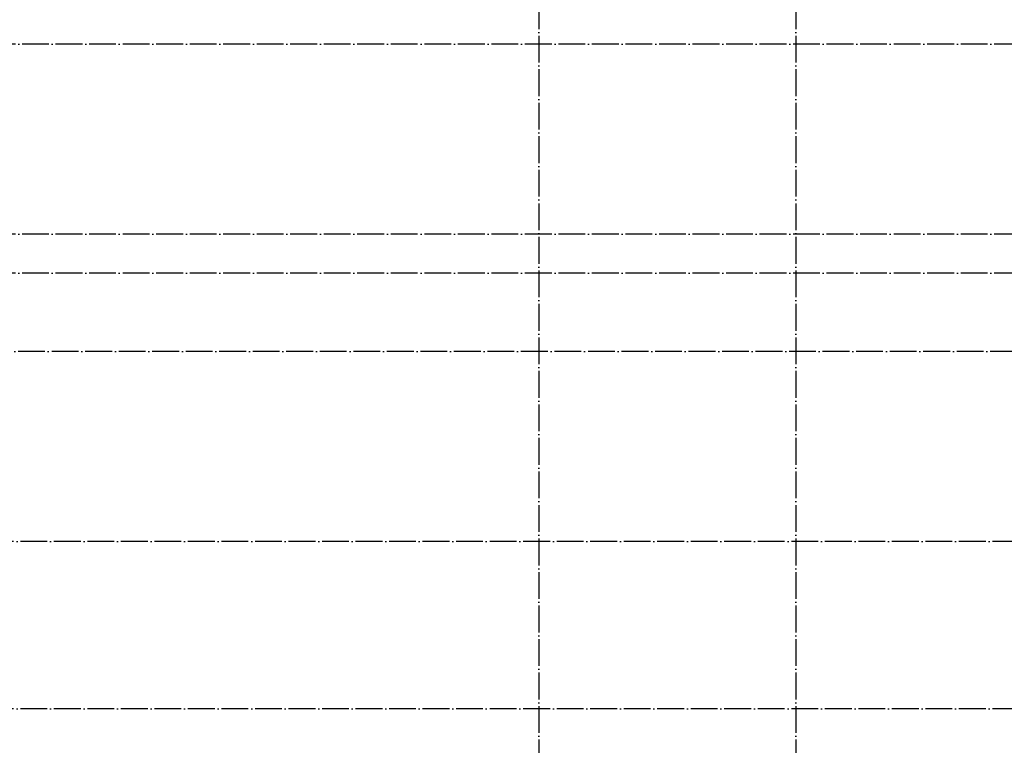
# Model space of a CAD drawing. Extents: x -4445 to 1909585, y 1860 to 289234.
# Tile 30 of 110: x 333353 to 350979, y 223153 to 236144. Entities that reach past the tile are written whole.
import ezdxf

# ---------------------------------------------------------------- set-up
doc = ezdxf.new("R2010")
doc.units = 0
doc.header["$LTSCALE"] = 0.5
doc.header["$MEASUREMENT"] = 0
doc.linetypes.add('ACAD_ISO04W100', pattern=[30, 24, -3, 0, -3])
doc.layers.add('os', color=3, linetype='CONTINUOUS')

msp = doc.modelspace()

# ---------------------------------------------------------------- linework, layer by layer
at = {"layer": 'os', "color": 3, "linetype": 'ACAD_ISO04W100', "ltscale": 40}
for p, q in [((342647.134, 262860.923), (342647.134, 201637.206)), ((347247.134, 262860.923), (347247.134, 201637.206)), ((389085.312, 235704.672), (326597.211, 235704.672)), ((389085.312, 232304.672), (326597.211, 232304.672)), ((389085.312, 231604.672), (326597.211, 231604.672)), ((375211.948, 230204.672), (326597.211, 230204.672)), ((385453.46, 226804.672), (326597.211, 226804.672)), ((385453.46, 223804.672), (326597.211, 223804.672))]:
    msp.add_line(p, q, dxfattribs=at)

doc.saveas('drawing.dxf')
